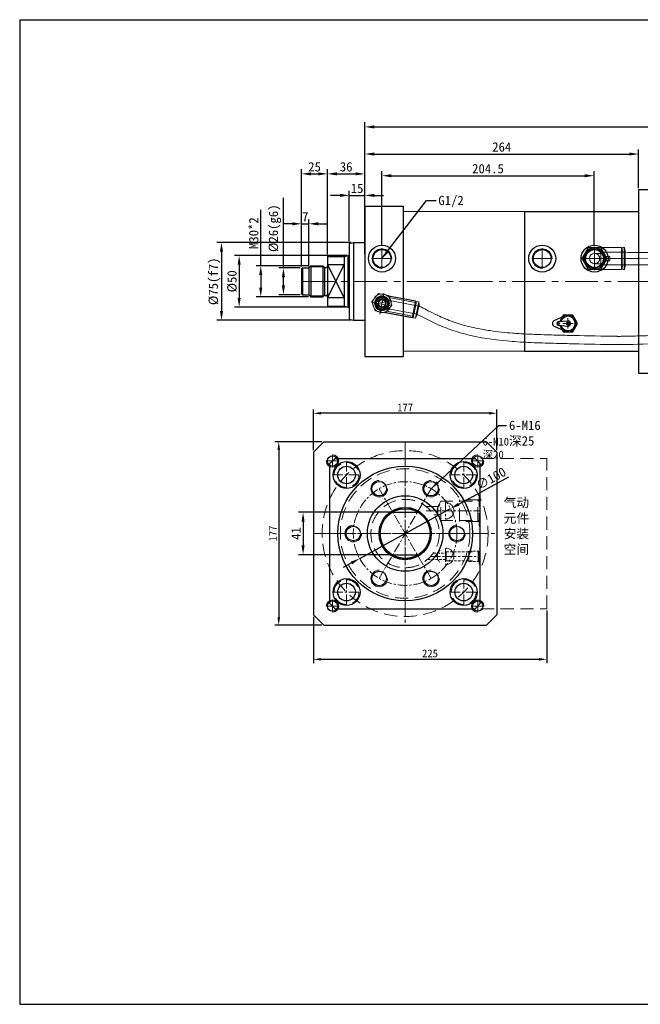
# Model space of a CAD drawing. Header units: millimetres. Extents: x 5284 to 6684, y -1920 to -970.
# Tile 1 of 2: x 5284 to 5882, y -1920 to -970. Entities that reach past the tile are written whole.
import ezdxf

# ---------------------------------------------------------------- set-up
doc = ezdxf.new("R2010")
doc.units = ezdxf.units.MM
doc.linetypes.add('CENTER', pattern=[50.8, 31.75, -6.35, 6.35, -6.35])
doc.linetypes.add('DASHED', pattern=[19.05, 12.7, -6.35])
doc.layers.get('Defpoints').update_dxf_attribs({"lineweight": 25})
for name, color, linetype, lineweight in [('图层1', 7, 'Continuous', 25), ('图层2', 3, 'CENTER', 13), ('图层3', 2, 'Continuous', 13), ('图层4', 1, 'Continuous', 30), ('图层5', 5, 'DASHED', 13), ('图层7', 4, 'Continuous', 15)]:
    doc.layers.add(name, color=color, linetype=linetype, lineweight=lineweight)
doc.dimstyles.new('ISO-25', dxfattribs={"dimtxt": 2.5, "dimasz": 2.5, "dimexe": 1.25, "dimexo": 0.625, "dimtad": 1, "dimtxsty": 'Standard', "dimcen": 2.5, "dimadec": 0, "dimazin": 0, "dimtfac": 1, "dimtmove": 0, "dimatfit": 3, "dimfxl": 1, "dimarcsym": 0})

# ---------------------------------------------------------------- blocks, each defined once
blk = doc.blocks.new('*D3689')
at = {"layer": 'Defpoints', "color": 0}
for p in [(5538.22, -1209.29), (5556.72, -1209.29), (5556.72, -1235.29)]:
    blk.add_point(p, dxfattribs=at)
at = {"layer": '图层3', "color": 0, "lineweight": -2}
for p, q in [((5538.22, -1209.29), (5538.22, -1141.79)), ((5554.47, -1209.29), (5533.72, -1209.29)), ((5538.22, -1226.29), (5538.22, -1218.29)), ((5554.47, -1235.29), (5533.72, -1235.29))]:
    blk.add_line(p, q, dxfattribs=at)
at = {"layer": '图层3', "color": 0}
for points in [[(5539.72, -1218.29), (5536.72, -1218.29), (5538.22, -1209.29)], [(5536.72, -1226.29), (5539.72, -1226.29), (5538.22, -1235.29)]]:
    blk.add_solid(points, dxfattribs=at)
at = {"layer": '图层3', "color": 0, "insert": (5529.97, -1171.04), "char_height": 9, "attachment_point": 5, "rotation": 90}
blk.add_mtext('%%C26(g6)', dxfattribs=at)
blk = doc.blocks.new('*D3690')
at = {"layer": 'Defpoints', "color": 0}
for p in [(5564.72, -1207.29), (5516.34, -1237.29), (5564.72, -1237.29)]:
    blk.add_point(p, dxfattribs=at)
at = {"layer": '图层3', "color": 0, "lineweight": -2}
for p, q in [((5516.34, -1207.29), (5516.34, -1153.29)), ((5562.47, -1207.29), (5511.84, -1207.29)), ((5516.34, -1216.29), (5516.34, -1228.29)), ((5562.47, -1237.29), (5511.84, -1237.29))]:
    blk.add_line(p, q, dxfattribs=at)
at = {"layer": '图层3', "color": 0}
for points in [[(5517.84, -1216.29), (5514.84, -1216.29), (5516.34, -1207.29)], [(5514.84, -1228.29), (5517.84, -1228.29), (5516.34, -1237.29)]]:
    blk.add_solid(points, dxfattribs=at)
at = {"layer": '图层3', "color": 0, "insert": (5509.59, -1175.79), "char_height": 9, "attachment_point": 5, "rotation": 90}
blk.add_mtext('M30*2', dxfattribs=at)
blk = doc.blocks.new('*D3691')
at = {"layer": 'Defpoints', "color": 0}
for p in [(5601.72, -1197.29), (5495.51, -1247.29), (5601.72, -1247.29)]:
    blk.add_point(p, dxfattribs=at)
at = {"layer": '图层3', "color": 0, "lineweight": -2}
for p, q in [((5599.47, -1197.29), (5491.01, -1197.29)), ((5495.51, -1206.29), (5495.51, -1238.29)), ((5599.47, -1247.29), (5491.01, -1247.29))]:
    blk.add_line(p, q, dxfattribs=at)
at = {"layer": '图层3', "color": 0}
for points in [[(5497.01, -1206.29), (5494.01, -1206.29), (5495.51, -1197.29)], [(5494.01, -1238.29), (5497.01, -1238.29), (5495.51, -1247.29)]]:
    blk.add_solid(points, dxfattribs=at)
at = {"layer": '图层3', "color": 0, "insert": (5488.76, -1222.29), "char_height": 9, "attachment_point": 5, "rotation": 90}
blk.add_mtext('%%c50', dxfattribs=at)
blk = doc.blocks.new('*D3692')
at = {"layer": 'Defpoints', "color": 0}
for p in [(5605.72, -1184.79), (5478.49, -1259.79), (5605.72, -1259.79)]:
    blk.add_point(p, dxfattribs=at)
at = {"layer": '图层3', "color": 0, "lineweight": -2}
for p, q in [((5603.47, -1184.79), (5473.99, -1184.79)), ((5478.49, -1193.79), (5478.49, -1250.79)), ((5603.47, -1259.79), (5473.99, -1259.79))]:
    blk.add_line(p, q, dxfattribs=at)
at = {"layer": '图层3', "color": 0}
for points in [[(5479.99, -1193.79), (5476.99, -1193.79), (5478.49, -1184.79)], [(5476.99, -1250.79), (5479.99, -1250.79), (5478.49, -1259.79)]]:
    blk.add_solid(points, dxfattribs=at)
at = {"layer": '图层3', "color": 0, "insert": (5471.74, -1222.29), "char_height": 9, "attachment_point": 5, "rotation": 90}
blk.add_mtext('%%C75(f7)', dxfattribs=at)
blk = doc.blocks.new('*D3693')
at = {"layer": 'Defpoints', "color": 0}
for p in [(5580.72, -1118.58), (5580.72, -1198.29), (5555.72, -1210.29)]:
    blk.add_point(p, dxfattribs=at)
at = {"layer": '图层3', "color": 0, "lineweight": -2}
for p, q in [((5555.72, -1208.04), (5555.72, -1114.08)), ((5564.72, -1118.58), (5571.72, -1118.58)), ((5580.72, -1196.04), (5580.72, -1114.08))]:
    blk.add_line(p, q, dxfattribs=at)
at = {"layer": '图层3', "color": 0}
for points in [[(5564.72, -1117.08), (5564.72, -1120.08), (5555.72, -1118.58)], [(5571.72, -1120.08), (5571.72, -1117.08), (5580.72, -1118.58)]]:
    blk.add_solid(points, dxfattribs=at)
at = {"layer": '图层3', "color": 0, "insert": (5568.22, -1111.83), "char_height": 9, "attachment_point": 5}
blk.add_mtext('25', dxfattribs=at)
blk = doc.blocks.new('*D3694')
at = {"layer": 'Defpoints', "color": 0}
for p in [(5616.72, -1139.36), (5601.72, -1185.86), (5616.72, -1185.86)]:
    blk.add_point(p, dxfattribs=at)
at = {"layer": '图层3', "color": 0, "lineweight": -2}
for p, q in [((5592.72, -1139.36), (5583.72, -1139.36)), ((5601.72, -1183.61), (5601.72, -1134.86)), ((5601.72, -1139.36), (5616.72, -1139.36)), ((5616.72, -1183.61), (5616.72, -1134.86)), ((5625.72, -1139.36), (5634.72, -1139.36))]:
    blk.add_line(p, q, dxfattribs=at)
at = {"layer": '图层3', "color": 0}
for points in [[(5592.72, -1140.86), (5592.72, -1137.86), (5601.72, -1139.36)], [(5625.72, -1137.86), (5625.72, -1140.86), (5616.72, -1139.36)]]:
    blk.add_solid(points, dxfattribs=at)
at = {"layer": '图层3', "color": 0, "insert": (5609.22, -1132.61), "char_height": 9, "attachment_point": 5}
blk.add_mtext('15', dxfattribs=at)
blk = doc.blocks.new('*D3695')
at = {"layer": 'Defpoints', "color": 0}
for p in [(5616.72, -1118.58), (5580.72, -1198.29), (5616.72, -1198.29)]:
    blk.add_point(p, dxfattribs=at)
at = {"layer": '图层3', "color": 0, "lineweight": -2}
for p, q in [((5580.72, -1196.04), (5580.72, -1114.08)), ((5589.72, -1118.58), (5607.72, -1118.58)), ((5616.72, -1196.04), (5616.72, -1114.08))]:
    blk.add_line(p, q, dxfattribs=at)
at = {"layer": '图层3', "color": 0}
for points in [[(5589.72, -1117.08), (5589.72, -1120.08), (5580.72, -1118.58)], [(5607.72, -1120.08), (5607.72, -1117.08), (5616.72, -1118.58)]]:
    blk.add_solid(points, dxfattribs=at)
at = {"layer": '图层3', "color": 0, "insert": (5598.72, -1111.83), "char_height": 9, "attachment_point": 5}
blk.add_mtext('36', dxfattribs=at)
blk = doc.blocks.new('*D3696')
at = {"layer": 'Defpoints', "color": 0}
for p in [(5562.72, -1166.77), (5555.72, -1210.29), (5562.72, -1210.29)]:
    blk.add_point(p, dxfattribs=at)
at = {"layer": '图层3', "color": 0, "lineweight": -2}
for p, q in [((5546.72, -1166.77), (5537.72, -1166.77)), ((5555.72, -1208.04), (5555.72, -1162.27)), ((5555.72, -1166.77), (5562.72, -1166.77)), ((5562.72, -1208.04), (5562.72, -1162.27)), ((5571.72, -1166.77), (5580.72, -1166.77))]:
    blk.add_line(p, q, dxfattribs=at)
at = {"layer": '图层3', "color": 0}
for points in [[(5546.72, -1168.27), (5546.72, -1165.27), (5555.72, -1166.77)], [(5571.72, -1165.27), (5571.72, -1168.27), (5562.72, -1166.77)]]:
    blk.add_solid(points, dxfattribs=at)
at = {"layer": '图层3', "color": 0, "insert": (5559.22, -1160.02), "char_height": 9, "attachment_point": 5}
blk.add_mtext('7', dxfattribs=at)
blk = doc.blocks.new('*D3697')
at = {"layer": 'Defpoints', "color": 0}
for p in [(5837.72, -1120.38), (5633.22, -1190.29), (5837.72, -1190.29)]:
    blk.add_point(p, dxfattribs=at)
at = {"layer": '图层3', "color": 0, "lineweight": -2}
for p, q in [((5633.22, -1188.04), (5633.22, -1115.88)), ((5642.22, -1120.38), (5828.72, -1120.38)), ((5837.72, -1188.04), (5837.72, -1115.88))]:
    blk.add_line(p, q, dxfattribs=at)
at = {"layer": '图层3', "color": 0}
for points in [[(5642.22, -1118.88), (5642.22, -1121.88), (5633.22, -1120.38)], [(5828.72, -1121.88), (5828.72, -1118.88), (5837.72, -1120.38)]]:
    blk.add_solid(points, dxfattribs=at)
at = {"layer": '图层3', "color": 0, "insert": (5735.47, -1113.63), "char_height": 9, "attachment_point": 5}
blk.add_mtext('204.5', dxfattribs=at)
blk = doc.blocks.new('*D3698')
at = {"layer": 'Defpoints', "color": 0}
for p in [(6418.72, -1073.29), (6418.72, -1133.79), (5616.72, -1154.79)]:
    blk.add_point(p, dxfattribs=at)
at = {"layer": '图层3', "color": 0, "lineweight": -2}
for p, q in [((5616.72, -1152.54), (5616.72, -1068.79)), ((5625.72, -1073.29), (6409.72, -1073.29)), ((6418.72, -1131.54), (6418.72, -1068.79))]:
    blk.add_line(p, q, dxfattribs=at)
at = {"layer": '图层3', "color": 0}
for points in [[(5625.72, -1071.79), (5625.72, -1074.79), (5616.72, -1073.29)], [(6409.72, -1074.79), (6409.72, -1071.79), (6418.72, -1073.29)]]:
    blk.add_solid(points, dxfattribs=at)
at = {"layer": '图层3', "color": 0, "insert": (6017.72, -1066.54), "char_height": 9, "attachment_point": 5}
blk.add_mtext('802', dxfattribs=at)
blk = doc.blocks.new('*D3706')
at = {"layer": 'Defpoints', "color": 0}
for p in [(5880.72, -1099.45), (5880.72, -1134.79), (5616.72, -1149.79)]:
    blk.add_point(p, dxfattribs=at)
at = {"layer": '图层3', "color": 0, "lineweight": -2}
for p, q in [((5616.72, -1147.54), (5616.72, -1094.95)), ((5625.72, -1099.45), (5871.72, -1099.45)), ((5880.72, -1132.54), (5880.72, -1094.95))]:
    blk.add_line(p, q, dxfattribs=at)
at = {"layer": '图层3', "color": 0}
for points in [[(5625.72, -1097.95), (5625.72, -1100.95), (5616.72, -1099.45)], [(5871.72, -1100.95), (5871.72, -1097.95), (5880.72, -1099.45)]]:
    blk.add_solid(points, dxfattribs=at)
at = {"layer": '图层3', "color": 0, "insert": (5748.72, -1092.7), "char_height": 9, "attachment_point": 5}
blk.add_mtext('264', dxfattribs=at)
blk = doc.blocks.new('*D3733')
at = {"layer": 'Defpoints', "color": 0}
for p in [(5792.07, -1538.12), (5567.07, -1544.12), (5792.07, -1586.96)]:
    blk.add_point(p, dxfattribs=at)
at = {"layer": '图层3', "color": 0, "lineweight": -2}
for p, q in [((5567.07, -1546), (5567.07, -1590.71)), ((5792.07, -1540), (5792.07, -1590.71)), ((5574.57, -1586.96), (5784.57, -1586.96))]:
    blk.add_line(p, q, dxfattribs=at)
at = {"layer": '图层3', "color": 0}
for points in [[(5574.57, -1585.71), (5574.57, -1588.21), (5567.07, -1586.96)], [(5784.57, -1588.21), (5784.57, -1585.71), (5792.07, -1586.96)]]:
    blk.add_solid(points, dxfattribs=at)
at = {"layer": '图层3', "color": 0, "insert": (5679.57, -1581.33), "char_height": 7.5, "attachment_point": 5}
blk.add_mtext('225', dxfattribs=at)
blk = doc.blocks.new('*D3734')
at = {"layer": 'Defpoints', "color": 0}
for p in [(5567.07, -1349.56), (5567.07, -1387.12), (5744.07, -1387.12)]:
    blk.add_point(p, dxfattribs=at)
at = {"layer": '图层3', "color": 0, "lineweight": -2}
for p, q in [((5567.07, -1385.25), (5567.07, -1345.81)), ((5744.07, -1385.25), (5744.07, -1345.81)), ((5736.57, -1349.56), (5574.57, -1349.56))]:
    blk.add_line(p, q, dxfattribs=at)
at = {"layer": '图层3', "color": 0}
for points in [[(5574.57, -1348.31), (5574.57, -1350.81), (5567.07, -1349.56)], [(5736.57, -1350.81), (5736.57, -1348.31), (5744.07, -1349.56)]]:
    blk.add_solid(points, dxfattribs=at)
at = {"layer": '图层3', "color": 0, "insert": (5655.57, -1343.94), "char_height": 7.5, "attachment_point": 5}
blk.add_mtext('177', dxfattribs=at)
blk = doc.blocks.new('*D3735')
at = {"layer": 'Defpoints', "color": 0}
for p in [(5577.07, -1377.12), (5533.69, -1554.12), (5577.07, -1554.12)]:
    blk.add_point(p, dxfattribs=at)
at = {"layer": '图层3', "color": 0, "lineweight": -2}
for p, q in [((5575.19, -1377.12), (5529.94, -1377.12)), ((5533.69, -1384.62), (5533.69, -1546.62)), ((5575.19, -1554.12), (5529.94, -1554.12))]:
    blk.add_line(p, q, dxfattribs=at)
at = {"layer": '图层3', "color": 0}
for points in [[(5534.94, -1384.62), (5532.44, -1384.62), (5533.69, -1377.12)], [(5532.44, -1546.62), (5534.94, -1546.62), (5533.69, -1554.12)]]:
    blk.add_solid(points, dxfattribs=at)
at = {"layer": '图层3', "color": 0, "insert": (5528.07, -1465.62), "char_height": 7.5, "attachment_point": 5, "rotation": 90}
blk.add_mtext('177', dxfattribs=at)
blk = doc.blocks.new('*D3736')
at = {"layer": 'Defpoints', "color": 0}
for p in [(5643.09, -1445.12), (5557.13, -1486.12), (5643.73, -1486.12)]:
    blk.add_point(p, dxfattribs=at)
at = {"layer": '图层3', "color": 0, "lineweight": -2}
for p, q in [((5640.84, -1445.12), (5552.63, -1445.12)), ((5557.13, -1454.12), (5557.13, -1477.12)), ((5641.48, -1486.12), (5552.63, -1486.12))]:
    blk.add_line(p, q, dxfattribs=at)
at = {"layer": '图层3', "color": 0}
for points in [[(5558.63, -1454.12), (5555.63, -1454.12), (5557.13, -1445.12)], [(5555.63, -1477.12), (5558.63, -1477.12), (5557.13, -1486.12)]]:
    blk.add_solid(points, dxfattribs=at)
at = {"layer": '图层3', "color": 0, "insert": (5550.38, -1465.62), "char_height": 9, "attachment_point": 5, "rotation": 90}
blk.add_mtext('41', dxfattribs=at)
blk = doc.blocks.new('*D3737')
at = {"layer": 'Defpoints', "color": 0}
for p in [(5699.4, -1441.57), (5611.74, -1489.68)]:
    blk.add_point(p, dxfattribs=at)
at = {"layer": '图层3', "color": 0, "lineweight": -2}
for p, q in [((5707.29, -1437.24), (5755.44, -1410.8)), ((5611.74, -1489.68), (5699.4, -1441.57)), ((5603.85, -1494.01), (5595.96, -1498.34))]:
    blk.add_line(p, q, dxfattribs=at)
at = {"layer": '图层3', "color": 0}
for points in [[(5706.57, -1435.92), (5708.01, -1438.55), (5699.4, -1441.57)], [(5604.57, -1495.33), (5603.12, -1492.7), (5611.74, -1489.68)]]:
    blk.add_solid(points, dxfattribs=at)
at = {"layer": '图层3', "color": 0, "insert": (5738.39, -1412.46), "char_height": 9, "attachment_point": 5, "rotation": 28.76227}
blk.add_mtext('∅100', dxfattribs=at)

msp = doc.modelspace()

# ---------------------------------------------------------------- linework, layer by layer
at = {"layer": '图层1'}
for p, q in [((5880.718, -1133.788), (5880.718, -1310.788)), ((5880.718, -1133.788), (5916.718, -1133.788)), ((5616.718, -1149.788), (5616.718, -1294.788)), ((5616.718, -1149.788), (5653.718, -1149.788)), ((5653.718, -1149.788), (5653.718, -1294.788)), ((5653.718, -1154.788), (5653.718, -1159.788)), ((5770.718, -1154.788), (5880.718, -1154.788)), ((5770.718, -1154.788), (5770.718, -1289.788)), ((5880.718, -1154.788), (5880.718, -1289.788)), ((5601.718, -1185.859), (5605.718, -1184.788)), ((5601.718, -1185.859), (5601.718, -1258.716)), ((5605.718, -1184.788), (5616.718, -1184.788)), ((5605.718, -1184.788), (5605.718, -1259.788)), ((5580.718, -1198.288), (5580.718, -1246.288)), ((5580.718, -1198.288), (5596.718, -1198.288)), ((5580.718, -1238.162), (5596.718, -1206.413)), ((5580.718, -1206.413), (5596.718, -1238.162)), ((5596.718, -1206.413), (5580.718, -1206.413)), ((5596.718, -1198.288), (5600.196, -1197.356)), ((5596.718, -1198.288), (5596.718, -1246.288)), ((5600.45, -1197.305), (5600.45, -1247.27)), ((5600.714, -1197.288), (5601.718, -1197.288)), ((5556.718, -1209.288), (5555.718, -1210.288)), ((5555.718, -1210.288), (5555.718, -1234.288)), ((5556.718, -1209.288), (5556.718, -1235.288)), ((5556.718, -1209.288), (5562.718, -1209.288)), ((5564.718, -1207.288), (5562.718, -1209.288)), ((5562.718, -1209.288), (5562.718, -1235.288)), ((5564.718, -1207.288), (5564.718, -1237.288)), ((5564.718, -1207.288), (5576.218, -1207.288)), ((5576.218, -1207.288), (5576.218, -1237.288)), ((5576.218, -1207.288), (5577.425, -1208.495)), ((5577.718, -1208.788), (5577.718, -1235.877)), ((5578.133, -1208.788), (5579.718, -1208.788)), ((5555.718, -1234.288), (5556.718, -1235.288)), ((5556.718, -1235.288), (5562.718, -1235.288)), ((5562.718, -1235.288), (5564.718, -1237.288)), ((5564.718, -1237.288), (5576.218, -1237.288)), ((5576.218, -1237.288), (5577.425, -1236.081)), ((5578.133, -1235.788), (5579.718, -1235.788)), ((5596.718, -1238.162), (5580.718, -1238.162)), ((5580.718, -1246.288), (5596.718, -1246.288)), ((5596.718, -1246.288), (5600.196, -1247.219)), ((5600.714, -1247.288), (5601.718, -1247.288)), ((5601.718, -1258.716), (5605.718, -1259.788)), ((5605.718, -1259.788), (5616.718, -1259.788)), ((5799.291, -1260.187), (5809.208, -1255.641)), ((5803.401, -1261.119), (5812.347, -1260.422)), ((5807.923, -1254.914), (5806.889, -1256.705)), ((5817.16, -1254.914), (5807.923, -1254.914)), ((5821.779, -1262.914), (5817.16, -1254.914)), ((5817.16, -1270.914), (5821.779, -1262.914)), ((5799.291, -1265.641), (5809.208, -1270.186)), ((5803.401, -1264.709), (5812.347, -1265.406)), ((5806.889, -1269.123), (5807.923, -1270.914)), ((5807.923, -1270.914), (5817.16, -1270.914)), ((5770.718, -1289.788), (5880.718, -1289.788)), ((5616.718, -1294.788), (5653.718, -1294.788)), ((5880.718, -1310.788), (5916.718, -1310.788)), ((5588.066, -1393.125), (5583.066, -1398.125)), ((5588.066, -1393.125), (5723.066, -1393.125)), ((5728.066, -1398.125), (5723.066, -1393.125)), ((5583.066, -1533.125), (5583.066, -1398.125)), ((5728.066, -1533.125), (5728.066, -1398.125)), ((5643.086, -1445.125), (5668.046, -1445.125)), ((5643.086, -1486.125), (5668.046, -1486.125)), ((5583.066, -1533.125), (5588.066, -1538.125)), ((5588.066, -1538.125), (5723.066, -1538.125)), ((5728.066, -1533.125), (5723.066, -1538.125))]:
    msp.add_line(p, q, dxfattribs=at)
at = {"layer": '图层1', "ltscale": 3}
for p, q in [((5577.066, -1377.125), (5567.066, -1387.125)), ((5577.066, -1377.125), (5734.066, -1377.125)), ((5744.066, -1387.125), (5734.066, -1377.125)), ((5567.066, -1387.125), (5567.066, -1544.125)), ((5744.066, -1387.125), (5744.066, -1544.125)), ((5577.066, -1554.125), (5567.066, -1544.125)), ((5744.066, -1544.125), (5734.066, -1554.125)), ((5577.066, -1554.125), (5734.066, -1554.125))]:
    msp.add_line(p, q, dxfattribs=at)
at = {"layer": '图层1'}
for centre, radius in [((5633.218, -1200.288), 13), ((5787.718, -1200.288), 13), ((5838.18, -1200.288), 13), ((5633.218, -1200.288), 8.67), ((5787.718, -1200.288), 8.67), ((5838.18, -1200.288), 8.67), ((5803.541, -1262.914), 1), ((5812.541, -1262.914), 1.5), ((5585.566, -1395.625), 5), ((5599.066, -1409.125), 13), ((5712.066, -1409.125), 13), ((5725.566, -1395.625), 5), ((5599.066, -1409.125), 8.5), ((5655.566, -1465.625), 65), ((5712.066, -1409.125), 8.5), ((5630.566, -1422.323), 7), ((5680.566, -1422.323), 7), ((5655.566, -1465.625), 36.428), ((5655.566, -1465.625), 25.2), ((5655.566, -1465.625), 25), ((5655.566, -1465.625), 24), ((5605.566, -1465.625), 7), ((5705.566, -1465.625), 7), ((5599.066, -1522.125), 13), ((5630.566, -1508.926), 7), ((5680.566, -1508.926), 7), ((5712.066, -1522.125), 13), ((5599.066, -1522.125), 8.5), ((5712.066, -1522.125), 8.5), ((5585.566, -1535.625), 5), ((5725.566, -1535.625), 5)]:
    msp.add_circle(centre, radius, dxfattribs=at)
for centre, radius, start, end in [((5600.714, -1199.288), 2, 90, 105), ((5578.133, -1207.788), 1, 225, 270), ((5579.718, -1207.788), 1, 270, 0), ((5578.133, -1236.788), 1, 90, 135), ((5579.718, -1236.788), 1, 0, 90), ((5600.714, -1245.288), 2, 255, 270), ((5800.541, -1262.914), 3, 114.624318, 245.375682), ((5803.541, -1262.914), 1.8, 94.460844, 265.539156), ((5812.541, -1262.914), 8, 193.749113, 166.250887), ((5812.541, -1262.914), 7, 196.463989, 163.536011), ((5812.541, -1262.914), 2.5, 265.539156, 94.460844)]:
    msp.add_arc(centre, radius, start, end, dxfattribs=at)
at = {"layer": '图层2'}
for p, q in [((5633.218, -1210.288), (5633.218, -1190.288)), ((5787.718, -1210.288), (5787.718, -1190.288)), ((5838.18, -1210.288), (5838.18, -1190.288)), ((5623.218, -1200.288), (5643.218, -1200.288)), ((5777.718, -1200.288), (5797.718, -1200.288)), ((5828.18, -1200.288), (5848.18, -1200.288)), ((5555.718, -1222.288), (6420.718, -1222.288)), ((5634.943, -1234.452), (5631.173, -1254.093)), ((5623.237, -1242.387), (5642.879, -1246.158)), ((5807.541, -1262.914), (5817.541, -1262.914)), ((5812.541, -1267.914), (5812.541, -1257.914))]:
    msp.add_line(p, q, dxfattribs=at)
at = {"layer": '图层2', "ltscale": 0.5}
for p, q in [((5655.566, -1377.125), (5655.566, -1554.125)), ((5579.566, -1395.625), (5591.566, -1395.625)), ((5585.566, -1401.625), (5585.566, -1389.625)), ((5731.566, -1395.625), (5719.566, -1395.625)), ((5725.566, -1401.625), (5725.566, -1389.625)), ((5567.066, -1465.625), (5744.066, -1465.625)), ((5579.566, -1535.625), (5591.566, -1535.625)), ((5585.566, -1529.625), (5585.566, -1541.625)), ((5731.566, -1535.625), (5719.566, -1535.625)), ((5725.566, -1529.625), (5725.566, -1541.625))]:
    msp.add_line(p, q, dxfattribs=at)
at = {"layer": '图层2', "ltscale": 0.3}
for p, q in [((5599.066, -1396.125), (5599.066, -1422.125)), ((5655.566, -1538.125), (5655.566, -1393.125)), ((5712.066, -1396.125), (5712.066, -1422.125)), ((5586.066, -1409.125), (5612.066, -1409.125)), ((5699.066, -1409.125), (5725.066, -1409.125)), ((5680.566, -1422.323), (5630.566, -1508.926)), ((5680.566, -1508.926), (5630.566, -1422.323)), ((5675.889, -1443.625), (5728.066, -1443.625)), ((5694.566, -1435.625), (5694.566, -1451.625)), ((5583.066, -1465.625), (5728.066, -1465.625)), ((5694.566, -1479.625), (5694.566, -1495.625)), ((5680.163, -1487.625), (5728.066, -1487.625)), ((5599.066, -1509.125), (5599.066, -1535.125)), ((5712.066, -1509.125), (5712.066, -1535.125)), ((5586.066, -1522.125), (5612.066, -1522.125)), ((5699.066, -1522.125), (5725.066, -1522.125))]:
    msp.add_line(p, q, dxfattribs=at)
msp.add_circle((5655.566, -1465.625), 50, dxfattribs=at)
at = {"layer": '图层4'}
for p, q in [((5283.914, -969.833), (6683.914, -969.833)), ((5283.914, -969.833), (5283.914, -1919.833)), ((5667.268, -1443.625), (5668.268, -1443.625)), ((5283.914, -1919.833), (6683.914, -1919.833)), ((5733.914, -1919.833), (6683.914, -1919.833))]:
    msp.add_line(p, q, dxfattribs=at)
at = {"layer": '图层5'}
for p, q in [((5728.618, -1393.125), (5792.066, -1393.125)), ((5792.066, -1538.125), (5792.066, -1393.125)), ((5690.066, -1434.325), (5687.006, -1439.625)), ((5690.066, -1452.925), (5690.066, -1434.325)), ((5720.566, -1434.325), (5690.066, -1434.325)), ((5708.066, -1454.125), (5708.066, -1433.125)), ((5726.766, -1433.125), (5708.066, -1433.125)), ((5725.566, -1434.325), (5727.066, -1432.825)), ((5725.566, -1452.925), (5725.566, -1434.325)), ((5727.066, -1458.625), (5727.066, -1428.625)), ((5727.066, -1428.625), (5728.066, -1428.625)), ((5675.889, -1439.625), (5687.006, -1439.625)), ((5687.006, -1447.625), (5687.006, -1439.625)), ((5683.225, -1447.625), (5687.006, -1447.625)), ((5690.066, -1452.925), (5687.006, -1447.625)), ((5720.566, -1452.925), (5690.066, -1452.925)), ((5725.566, -1452.925), (5727.066, -1454.425)), ((5726.766, -1454.125), (5708.066, -1454.125)), ((5727.066, -1458.625), (5728.066, -1458.625)), ((5727.066, -1495.125), (5727.066, -1480.125)), ((5727.066, -1480.125), (5728.066, -1480.125)), ((5695.066, -1483.375), (5694.345, -1484.625)), ((5694.345, -1484.625), (5694.345, -1490.625)), ((5695.066, -1491.875), (5694.345, -1490.625)), ((5695.066, -1491.875), (5695.066, -1483.375)), ((5702.566, -1483.375), (5702.566, -1490.125)), ((5717.066, -1492.525), (5717.066, -1482.725)), ((5726.066, -1483.375), (5727.066, -1482.375)), ((5726.066, -1491.875), (5726.066, -1483.375)), ((5726.066, -1491.875), (5727.066, -1492.875)), ((5727.066, -1495.125), (5728.066, -1495.125)), ((5728.618, -1538.125), (5792.066, -1538.125))]:
    msp.add_line(p, q, dxfattribs=at)
at = {"layer": '图层5', "ltscale": 0.2}
for p, q in [((5677.107, -1490.625), (5694.345, -1490.625)), ((5682.548, -1484.625), (5694.345, -1484.625)), ((5695.066, -1483.375), (5721.066, -1483.375)), ((5717.066, -1482.725), (5726.716, -1482.725)), ((5695.066, -1491.875), (5721.066, -1491.875)), ((5717.066, -1492.525), (5726.716, -1492.525))]:
    msp.add_line(p, q, dxfattribs=at)
at = {"layer": '图层5'}
for centre, radius in [((5655.566, -1465.625), 80), ((5599.066, -1409.125), 12), ((5655.566, -1465.625), 62.5), ((5655.566, -1465.625), 62.5), ((5712.066, -1409.125), 12), ((5655.566, -1465.625), 33), ((5694.566, -1443.625), 8), ((5694.566, -1487.625), 8), ((5599.066, -1522.125), 12), ((5712.066, -1522.125), 12)]:
    msp.add_circle(centre, radius, dxfattribs=at)
at = {"layer": '图层7'}
for p, q in [((5653.718, -1154.788), (5770.718, -1154.788)), ((5832.118, -1189.788), (5826.056, -1200.288)), ((5864.18, -1189.788), (5832.118, -1189.788)), ((5838.18, -1211.536), (5838.18, -1189.04)), ((5838.18, -1210.788), (5838.18, -1189.788)), ((5844.18, -1195.288), (5838.18, -1195.288)), ((5844.18, -1206.288), (5844.18, -1194.288)), ((5867.68, -1194.288), (5844.18, -1194.288)), ((5850.304, -1200.288), (5844.242, -1189.788)), ((5864.18, -1210.788), (5864.18, -1189.788)), ((5865.492, -1192.938), (5864.18, -1192.938)), ((5865.492, -1210.788), (5865.492, -1189.788)), ((5867.124, -1189.788), (5865.492, -1189.788)), ((5867.124, -1210.788), (5867.124, -1189.788)), ((5867.68, -1192.938), (5867.124, -1189.788)), ((5867.68, -1207.638), (5867.68, -1192.938)), ((5826.056, -1200.288), (5832.118, -1210.788)), ((5826.932, -1200.288), (5868.238, -1200.288)), ((5838.18, -1205.288), (5844.18, -1205.288)), ((5844.18, -1206.288), (5867.68, -1206.288)), ((5850.304, -1200.288), (5844.242, -1210.788)), ((5852.88, -1198.188), (5848.468, -1198.188)), ((5848.468, -1202.388), (5852.88, -1202.388)), ((5852.88, -1202.388), (5852.88, -1198.188)), ((5563.718, -1208.288), (5577.218, -1208.288)), ((5832.118, -1210.788), (5864.18, -1210.788)), ((5864.18, -1207.638), (5865.492, -1207.638)), ((5865.492, -1210.788), (5867.124, -1210.788)), ((5867.124, -1210.788), (5867.68, -1207.638)), ((5630.001, -1234.165), (5623.579, -1241.587)), ((5639.64, -1236.015), (5630.001, -1234.165)), ((5635.063, -1233.827), (5631.373, -1253.048)), ((5563.718, -1236.288), (5577.218, -1236.288)), ((5623.579, -1241.587), (5626.796, -1250.86)), ((5638.265, -1245.272), (5627.851, -1243.273)), ((5628.171, -1241.603), (5638.586, -1243.603)), ((5633.838, -1240.207), (5633.972, -1239.509)), ((5668.738, -1246.183), (5633.972, -1239.509)), ((5637.836, -1235.771), (5639.678, -1236.124)), ((5638.633, -1236.311), (5639.822, -1236.54)), ((5642.857, -1245.288), (5639.64, -1236.015)), ((5639.678, -1236.124), (5665.639, -1241.108)), ((5639.822, -1236.54), (5665.567, -1241.482)), ((5640.267, -1237.923), (5665.327, -1242.734)), ((5640.305, -1237.93), (5665.327, -1242.734)), ((5662.472, -1257.607), (5665.639, -1241.108)), ((5663.431, -1257.384), (5666.447, -1241.671)), ((5665.945, -1244.29), (5665.061, -1244.12)), ((5665.604, -1257.801), (5668.621, -1242.088)), ((5668.621, -1242.088), (5666.447, -1241.671)), ((5668.989, -1244.874), (5668.621, -1242.088)), ((5626.796, -1250.86), (5636.435, -1252.71)), ((5632.464, -1247.366), (5632.598, -1246.668)), ((5632.464, -1247.366), (5667.229, -1254.04)), ((5634.668, -1252.269), (5636.511, -1252.623)), ((5635.609, -1252.062), (5636.798, -1252.291)), ((5636.435, -1252.71), (5642.857, -1245.288)), ((5636.511, -1252.623), (5662.472, -1257.607)), ((5636.798, -1252.291), (5662.543, -1257.233)), ((5637.724, -1251.171), (5662.784, -1255.981)), ((5637.761, -1251.178), (5662.784, -1255.981)), ((5666.978, -1255.349), (5668.989, -1244.874)), ((5663.05, -1254.595), (5663.934, -1254.765)), ((5663.431, -1257.384), (5665.604, -1257.801)), ((5665.604, -1257.801), (5666.978, -1255.349)), ((5653.718, -1289.788), (5770.718, -1289.788))]:
    msp.add_line(p, q, dxfattribs=at)
for points in [[(5838.18, -1189.788), (5838.579, -1189.795), (5839.376, -1189.856), (5840.165, -1189.977), (5840.556, -1190.06), (5840.943, -1190.158), (5841.705, -1190.397), (5842.446, -1190.694), (5843.163, -1191.046), (5843.851, -1191.451), (5844.507, -1191.908), (5844.821, -1192.154), (5845.125, -1192.413), (5845.468, -1192.729), (5845.563, -1192.822), (5845.657, -1192.916), (5845.704, -1192.963), (5845.75, -1193.011), (5845.842, -1193.108), (5845.932, -1193.206), (5846.021, -1193.304), (5846.109, -1193.404), (5846.196, -1193.506), (5846.239, -1193.557), (5846.281, -1193.608), (5846.365, -1193.711), (5846.448, -1193.815), (5846.529, -1193.921), (5846.609, -1194.027), (5846.688, -1194.134), (5846.727, -1194.189), (5846.765, -1194.243), (5846.841, -1194.352), (5846.916, -1194.462), (5846.989, -1194.574), (5847.061, -1194.686), (5847.131, -1194.799), (5847.166, -1194.856), (5847.2, -1194.913), (5847.267, -1195.028), (5847.333, -1195.143), (5847.398, -1195.26), (5847.461, -1195.377), (5847.522, -1195.495), (5847.553, -1195.554), (5847.582, -1195.614), (5847.641, -1195.734), (5847.698, -1195.854), (5847.726, -1195.914), (5847.753, -1195.975), (5847.807, -1196.097), (5847.86, -1196.219), (5847.885, -1196.281), (5847.91, -1196.342), (5847.96, -1196.466), (5848.007, -1196.59), (5848.053, -1196.715), (5848.098, -1196.841), (5848.141, -1196.967), (5848.162, -1197.03), (5848.182, -1197.093), (5848.222, -1197.22), (5848.26, -1197.348), (5848.296, -1197.476), (5848.331, -1197.604), (5848.364, -1197.733), (5848.38, -1197.798), (5848.396, -1197.863), (5848.426, -1197.992), (5848.454, -1198.122), (5848.468, -1198.188)], [(5838.18, -1195.288), (5838.253, -1195.288), (5838.398, -1195.292), (5838.543, -1195.301), (5838.616, -1195.307), (5838.688, -1195.314), (5838.833, -1195.33), (5838.976, -1195.352), (5839.12, -1195.377), (5839.262, -1195.406), (5839.404, -1195.44), (5839.474, -1195.458), (5839.544, -1195.477), (5839.683, -1195.519), (5839.821, -1195.565), (5839.958, -1195.615), (5840.093, -1195.668), (5840.227, -1195.726), (5840.293, -1195.756), (5840.359, -1195.787), (5840.489, -1195.853), (5840.617, -1195.922), (5840.68, -1195.958), (5840.743, -1195.994), (5840.866, -1196.071), (5840.988, -1196.151), (5841.048, -1196.192), (5841.107, -1196.234), (5841.224, -1196.321), (5841.338, -1196.411), (5841.449, -1196.505), (5841.558, -1196.601), (5841.664, -1196.701), (5841.715, -1196.752), (5841.766, -1196.804), (5841.866, -1196.91), (5841.963, -1197.018), (5842.056, -1197.13), (5842.147, -1197.244), (5842.234, -1197.361), (5842.276, -1197.42), (5842.317, -1197.48), (5842.397, -1197.601), (5842.473, -1197.725), (5842.546, -1197.851), (5842.615, -1197.979), (5842.68, -1198.109), (5842.711, -1198.175), (5842.742, -1198.241), (5842.799, -1198.374), (5842.853, -1198.509), (5842.903, -1198.646), (5842.948, -1198.784), (5842.99, -1198.923), (5843.01, -1198.994), (5843.028, -1199.064), (5843.061, -1199.205), (5843.091, -1199.348), (5843.116, -1199.491), (5843.137, -1199.635), (5843.154, -1199.779), (5843.161, -1199.852), (5843.167, -1199.924), (5843.175, -1200.07), (5843.179, -1200.215), (5843.18, -1200.288), (5843.179, -1200.36), (5843.175, -1200.506), (5843.167, -1200.651), (5843.161, -1200.723), (5843.154, -1200.796), (5843.137, -1200.94), (5843.116, -1201.084), (5843.091, -1201.227), (5843.061, -1201.37), (5843.028, -1201.511), (5843.01, -1201.582), (5842.99, -1201.652), (5842.948, -1201.791), (5842.903, -1201.929), (5842.853, -1202.066), (5842.799, -1202.201), (5842.742, -1202.335), (5842.711, -1202.401), (5842.68, -1202.466), (5842.615, -1202.596), (5842.546, -1202.724), (5842.473, -1202.85), (5842.397, -1202.974), (5842.317, -1203.096), (5842.276, -1203.156), (5842.234, -1203.215), (5842.147, -1203.331), (5842.056, -1203.446), (5841.963, -1203.557), (5841.866, -1203.666), (5841.766, -1203.771), (5841.715, -1203.823), (5841.664, -1203.874), (5841.558, -1203.974), (5841.449, -1204.071), (5841.338, -1204.164), (5841.224, -1204.254), (5841.107, -1204.341), (5841.048, -1204.383), (5840.988, -1204.425), (5840.866, -1204.505), (5840.743, -1204.581), (5840.68, -1204.618), (5840.617, -1204.654), (5840.489, -1204.723), (5840.359, -1204.788), (5840.293, -1204.819), (5840.227, -1204.849), (5840.093, -1204.907), (5839.958, -1204.961), (5839.821, -1205.01), (5839.683, -1205.056), (5839.544, -1205.098), (5839.474, -1205.117), (5839.404, -1205.136), (5839.262, -1205.169), (5839.12, -1205.199), (5838.976, -1205.224), (5838.833, -1205.245), (5838.688, -1205.262), (5838.616, -1205.269), (5838.543, -1205.274), (5838.398, -1205.283), (5838.253, -1205.287), (5838.18, -1205.288)], [(5848.468, -1202.388), (5848.454, -1202.453), (5848.426, -1202.583), (5848.396, -1202.713), (5848.38, -1202.777), (5848.364, -1202.842), (5848.331, -1202.971), (5848.296, -1203.099), (5848.26, -1203.227), (5848.222, -1203.355), (5848.182, -1203.482), (5848.162, -1203.545), (5848.141, -1203.609), (5848.098, -1203.735), (5848.053, -1203.86), (5848.007, -1203.985), (5847.96, -1204.109), (5847.91, -1204.233), (5847.885, -1204.295), (5847.86, -1204.356), (5847.807, -1204.479), (5847.753, -1204.6), (5847.726, -1204.661), (5847.698, -1204.721), (5847.641, -1204.842), (5847.582, -1204.961), (5847.553, -1205.021), (5847.522, -1205.08), (5847.461, -1205.198), (5847.398, -1205.316), (5847.333, -1205.432), (5847.267, -1205.548), (5847.2, -1205.662), (5847.166, -1205.72), (5847.131, -1205.776), (5847.061, -1205.889), (5846.989, -1206.002), (5846.916, -1206.113), (5846.841, -1206.223), (5846.765, -1206.332), (5846.727, -1206.387), (5846.688, -1206.441), (5846.609, -1206.548), (5846.529, -1206.655), (5846.448, -1206.76), (5846.365, -1206.864), (5846.281, -1206.968), (5846.239, -1207.019), (5846.196, -1207.07), (5846.109, -1207.171), (5846.021, -1207.271), (5845.932, -1207.37), (5845.842, -1207.467), (5845.75, -1207.564), (5845.704, -1207.612), (5845.657, -1207.659), (5845.563, -1207.754), (5845.468, -1207.847), (5845.125, -1208.162), (5844.821, -1208.421), (5844.507, -1208.668), (5843.851, -1209.124), (5843.163, -1209.53), (5842.446, -1209.882), (5841.705, -1210.178), (5840.943, -1210.418), (5840.556, -1210.515), (5840.165, -1210.598), (5839.376, -1210.719), (5838.579, -1210.78), (5838.18, -1210.788)]]:
    msp.add_lwpolyline(points, dxfattribs=at)
for centre, radius in [((5838.18, -1200.288), 10.259), ((5838.18, -1200.288), 9.059), ((5633.218, -1243.438), 7.16), ((5633.218, -1243.438), 6.579), ((5633.218, -1243.438), 5.96), ((5633.218, -1243.438), 5.37), ((5633.218, -1243.438), 3.58), ((5633.218, -1243.438), 3.289)]:
    msp.add_circle(centre, radius, dxfattribs=at)
for centre, radius, start, end in [((5633.218, -1200.288), 9.4, 0, 270), ((5787.718, -1200.288), 9.4, 0, 270), ((5838.18, -1200.288), 10.69, 160.812786, 199.187214), ((5838.18, -1200.288), 10.5, 90, 270), ((5838.18, -1200.288), 9.4, 0, 270), ((5838.18, -1200.288), 9.316, 75, 15), ((5838.18, -1200.288), 10.69, 100.812786, 139.187214), ((5838.18, -1200.288), 5, 90, 270), ((5838.18, -1200.288), 10.69, 40.812786, 79.187214), ((5838.18, -1200.288), 10.69, 340.812786, 19.187214), ((5838.18, -1200.288), 10.69, 220.812786, 259.187214), ((5838.18, -1200.288), 10.69, 280.812786, 319.187214), ((5633.218, -1243.438), 8.95, 97.378934, 120.886819), ((5633.218, -1243.438), 8.95, 60.886819, 97.378934), ((5633.218, -1243.438), 8.95, 157.378934, 180.886819), ((5633.218, -1243.438), 8.95, 180.886819, 217.378934), ((5633.218, -1243.438), 8.95, 120.886819, 157.378934), ((5633.218, -1243.438), 5.723, 334.132877, 274.132877), ((5633.218, -1243.438), 4.17, 180.894299, 337.371454), ((5633.218, -1243.438), 4.17, 0.894299, 157.371454), ((5633.218, -1243.438), 8.95, 37.378934, 60.886819), ((5633.218, -1243.438), 8.95, 0.886819, 37.378934), ((5633.218, -1243.438), 8.95, 337.378934, 0.886819), ((5633.218, -1243.438), 8.95, 217.378934, 240.886819), ((5633.218, -1243.438), 8.95, 240.886819, 277.378934), ((5633.218, -1243.438), 8.95, 277.378934, 300.886819), ((5633.218, -1243.438), 8.95, 300.886819, 337.378934), ((5585.566, -1395.625), 6, 180, 90), ((5725.566, -1395.625), 6, 90, 0), ((5630.566, -1422.323), 8, 90, 0), ((5680.566, -1422.323), 8, 90, 0), ((5605.566, -1465.625), 8, 90, 0), ((5705.566, -1465.625), 8, 90, 0), ((5630.566, -1508.926), 8, 90, 0), ((5680.566, -1508.926), 8, 90, 0), ((5585.566, -1535.625), 6, 270, 180), ((5725.566, -1535.625), 6, 0, 270)]:
    msp.add_arc(centre, radius, start, end, dxfattribs=at)
for points, knots in [([(5867.165, -1194.288), (5888.279, -1194.43), (5909.389, -1194.572), (5972.715, -1194.895), (6014.923, -1194.97), (6067.234, -1194.546), (6077.336, -1194.44), (6107.645, -1194.039), (6127.873, -1193.655), (6168.368, -1193.081), (6188.634, -1192.891), (6220.14, -1193.082), (6231.372, -1193.246), (6250.229, -1193.744), (6257.852, -1194.006), (6273.098, -1194.676), (6280.716, -1195.081), (6303.55, -1196.47), (6318.749, -1197.625), (6338.311, -1199.266), (6342.695, -1199.643), (6351.218, -1200.028)], [0, 0, 0, 0, 63.3553208, 63.3553208, 190.0659624, 190.0659624, 220.3946752, 220.3946752, 281.0521006, 281.0521006, 341.709526, 341.709526, 375.3000969, 375.3000969, 398.0891881, 398.0891881, 420.8782794, 420.8782794, 466.4564619, 466.4564619, 479.6272065, 479.6272065, 479.6272065, 479.6272065]), ([(5867.084, -1206.288), (5888.271, -1206.43), (5909.461, -1206.573), (5973.046, -1206.896), (6015.453, -1206.971), (6067.893, -1206.54), (6077.9, -1206.434), (6107.926, -1206.035), (6127.928, -1205.657), (6167.882, -1205.088), (6187.836, -1204.898), (6218.948, -1205.069), (6230.127, -1205.226), (6249.116, -1205.714), (6256.931, -1205.979), (6272.551, -1206.662), (6280.363, -1207.079), (6303.802, -1208.514), (6319.434, -1209.714), (6338.986, -1211.368), (6342.9, -1211.707), (6351.218, -1212.083)], [0, 0, 0, 0, 63.5746902, 63.5746902, 190.7240707, 190.7240707, 220.7047612, 220.7047612, 280.666142, 280.666142, 340.6275228, 340.6275228, 374.3008636, 374.3008636, 397.8800197, 397.8800197, 421.4591757, 421.4591757, 468.6174878, 468.6174878, 480.4182796, 480.4182796, 480.4182796, 480.4182796]), ([(5867.124, -1200.288), (5941.024, -1200.786), (6073.327, -1201.678), (6231.501, -1197.022), (6315.411, -1203.313), (6351.218, -1205.587)], [0, 0, 0, 0, 221.7468536, 396.9940796, 474.0773881, 474.0773881, 474.0773881, 474.0773881]), ([(6320.834, -1268.442), (5873.729, -1283.54), (5866.729, -1283.444), (5845.801, -1283.119), (5831.84, -1282.851), (5812.341, -1282.406), (5806.853, -1282.273), (5794.26, -1281.951), (5787.134, -1281.761), (5772.873, -1281.194), (5765.74, -1280.816), (5745.623, -1279.227), (5732.705, -1277.584), (5716.188, -1273.9), (5712.321, -1272.919), (5705.317, -1270.892), (5702.169, -1269.885), (5696.32, -1267.816), (5693.611, -1266.776), (5688.245, -1264.536), (5685.601, -1263.342), (5677.754, -1259.631), (5672.636, -1256.982), (5667.092, -1254.147), (5666.629, -1253.911), (5666.167, -1253.675)], [528.7660763, 528.7660763, 528.7660763, 528.7660763, 549.6310876, 549.6310876, 591.0374166, 591.0374166, 607.2204621, 607.2204621, 628.1091021, 628.1091021, 648.9977422, 648.9977422, 687.264499, 687.264499, 699.0730006, 699.0730006, 708.8468198, 708.8468198, 717.3949426, 717.3949426, 725.9430653, 725.9430653, 743.0393108, 743.0393108, 744.5963793, 744.5963793, 744.5963793, 744.5963793]), ([(5668.769, -1246.022), (5669.112, -1246.197), (5669.456, -1246.373), (5669.8, -1246.548), (5670.266, -1246.785), (5672.91, -1248.136), (5678.417, -1250.966), (5683.671, -1253.584), (5689.098, -1256.143), (5691.812, -1257.361), (5696.734, -1259.405), (5699.727, -1260.548), (5705.114, -1262.427), (5708.9, -1263.62), (5715.178, -1265.389), (5721.486, -1266.947), (5729.688, -1268.604), (5738.543, -1270.066), (5748.409, -1271.324), (5757.627, -1272.177), (5768.273, -1272.939), (5775.8, -1273.309), (5787.904, -1273.779), (5800.465, -1274.114), (5826.466, -1274.747), (5846.047, -1275.121), (5860.516, -1275.346), (5861.383, -1275.355), (5862.584, -1275.352), (5863.593, -1275.342), (5864.838, -1275.325), (5866.331, -1275.299), (5868.185, -1275.261), (5870.341, -1275.212), (5872.807, -1275.152), (5874.758, -1275.101), (5876.913, -1275.044), (5879.264, -1274.98), (5882.994, -1274.875), (5886.067, -1274.787), (5889.383, -1274.69), (5892.937, -1274.585), (5897.868, -1274.437), (5902.351, -1274.3), (5907.113, -1274.154), (5912.149, -1273.998), (5918.403, -1273.803), (5924.585, -1273.608), (5931.08, -1273.402), (5937.883, -1273.185), (5945.569, -1272.939), (5950.999, -1272.764), (5956.612, -1272.583), (5962.4, -1272.396), (5971.118, -1272.113), (5980.335, -1271.812), (5987.512, -1271.578), (5994.899, -1271.336), (6002.49, -1271.087), (6012.829, -1270.747), (6023.671, -1270.39), (6032.859, -1270.086), (6042.285, -1269.775), (6051.941, -1269.455), (6063.989, -1269.055), (6076.544, -1268.638), (6088.011, -1268.256), (6099.741, -1267.865), (6111.728, -1267.465), (6125.569, -1267.003), (6139.919, -1266.523), (6153.935, -1266.054), (6168.239, -1265.574), (6182.825, -1265.085), (6198.539, -1264.557), (6214.764, -1264.012), (6226.049, -1263.632), (6237.479, -1263.248), (6249.047, -1262.858), (6266.205, -1262.28), (6283.868, -1261.685), (6302.044, -1261.072), (6314.333, -1260.657), (6320.564, -1260.446), (6320.564, -1260.446), (6320.667, -1260.443), (6320.718, -1260.441)], [0, 0, 0, 0, 1.1577012, 1.1577012, 1.1577012, 2.7254701, 10.0652221, 19.733828, 20.3330747, 28.0642133, 28.6543401, 36.3220357, 37.6707811, 45.7709005, 48.2224237, 57.2389748, 65.2544788, 73.3201917, 84.1571084, 95.0862612, 101.0872074, 116.1766009, 117.6910871, 137.4253965, 153.8725223, 195.7183127, 196.178345, 197.2824974, 198.3222194, 199.779376, 200.3108833, 202.0572976, 204.2571192, 205.8744482, 208.5265698, 211.6577234, 211.7305326, 214.9927479, 218.7131655, 222.9263287, 224.2156167, 228.6661256, 233.5912759, 239.0175138, 242.1192574, 247.8837344, 254.1337523, 260.8903527, 266.4381344, 273.628458, 281.311959, 289.5058801, 289.9268773, 298.1607473, 306.8789236, 316.0958637, 325.8260262, 328.4203143, 338.2702098, 348.6107503, 359.4542837, 370.8131586, 376.1900036, 387.7458965, 399.797369, 412.3551262, 425.4298733, 434.2178812, 447.5644734, 461.4105751, 475.7655824, 490.6388917, 503.4829401, 518.700575, 534.4209089, 550.6522754, 567.4030081, 568.2944799, 584.961937, 602.1272665, 619.7979256, 637.9813714, 656.6850611, 656.6850611, 656.6850611, 656.8397754, 656.8397754, 656.8397754, 656.8397754])]:
    msp.add_open_spline(points, degree=3, knots=knots, dxfattribs=at)

# ---------------------------------------------------------------- texts
at = {"layer": '图层3', "attachment_point": 1}
for s, insert, char_height in [('G1/2', (5687.575, -1139.737), 9), ('6{\\fSimSun|b0|i0|c134|p54;-}M16\\P{\\fSimSun|b0|i0|c134|p54;深25}', (5755.691, -1356.713), 9), ('6-M10\\P{\\fSimSun|b0|i0|c134|p54;深20}', (5730.227, -1373.2), 7.5)]:
    msp.add_mtext(s, dxfattribs=dict(at, insert=insert, char_height=char_height))
at = {"layer": '图层3', "insert": (5750.586, -1431.28), "char_height": 9, "width": 34.90383, "attachment_point": 1}
msp.add_mtext('{\\fSimSun|b0|i0|c134|p54;气动元件安装空间}', dxfattribs=at)

# ---------------------------------------------------------------- dimensions: what is measured, and where the dimension line sits
at = {"layer": '图层3'}
for base, p1, p2, override, picture, middle in [((6418.718, -1073.29), (5616.718, -1154.788), (6418.718, -1133.788), {"dimscale": 3.6, "dimdsep": 46, "dimpost": ''}, '*D3698', (6017.718, -1066.54)), ((5880.718, -1099.453), (5616.718, -1149.788), (5880.718, -1134.788), {"dimscale": 3.6, "dimdsep": 46, "dimpost": ''}, '*D3706', (5748.718, -1092.703)), ((5580.718, -1118.577), (5555.718, -1210.288), (5580.718, -1198.288), {"dimscale": 3.6, "dimdsep": 46, "dimpost": ''}, '*D3693', (5568.218, -1111.827)), ((5616.718, -1118.577), (5580.718, -1198.288), (5616.718, -1198.288), {"dimscale": 3.6, "dimdsep": 46, "dimpost": ''}, '*D3695', (5598.718, -1111.827)), ((5837.718, -1120.383), (5633.218, -1190.288), (5837.718, -1190.288), {"dimscale": 3.6, "dimdsep": 46, "dimpost": ''}, '*D3697', (5735.468, -1113.633)), ((5567.066, -1349.564), (5744.066, -1387.125), (5567.066, -1387.125), {"dimscale": 3, "dimdsep": 46, "dimpost": '', "dimtxsty": 'Standard'}, '*D3734', (5655.566, -1343.939)), ((5792.066, -1586.957), (5567.066, -1544.125), (5792.066, -1538.125), {"dimscale": 3, "dimdsep": 46, "dimpost": '', "dimtxsty": 'Standard'}, '*D3733', (5679.566, -1581.332))]:
    dim = msp.add_linear_dim(base=base, p1=p1, p2=p2, dimstyle='ISO-25', override=override, dxfattribs=at)
    dim.commit()
    dim.dimension.update_dxf_attribs({"geometry": picture, "text_midpoint": middle})
for base, p1, p2, picture, middle in [((5616.718, -1139.362), (5601.718, -1185.859), (5616.718, -1185.859), '*D3694', (5609.218, -1139.362)), ((5562.718, -1166.774), (5555.718, -1210.288), (5562.718, -1210.288), '*D3696', (5559.218, -1166.774))]:
    dim = msp.add_linear_dim(base=base, p1=p1, p2=p2, dimstyle='ISO-25', override={"dimscale": 3.6, "dimdsep": 46, "dimpost": ''}, dxfattribs=at)
    dim.commit()
    dim.dimension.update_dxf_attribs({"geometry": picture, "text_midpoint": middle, "dimtype": 160})
for base, p1, p2, override, picture, middle in [((5538.225, -1209.288), (5556.718, -1235.288), (5556.718, -1209.288), {"dimscale": 3.6, "dimgap": 0.625, "dimdsep": 46, "dimpost": '%%C<>(g6)', "dimtol": 0, "dimlim": 0, "dimtm": 1e-09}, '*D3689', (5529.975, -1171.038)), ((5478.493, -1259.788), (5605.718, -1184.788), (5605.718, -1259.788), {"dimscale": 3.6, "dimdsep": 46, "dimpost": '%%C<>(f7)', "dimtm": 1e-09}, '*D3692', (5471.743, -1222.288)), ((5495.511, -1247.288), (5601.718, -1197.288), (5601.718, -1247.288), {"dimscale": 3.6, "dimdsep": 46, "dimpost": '%%c<>'}, '*D3691', (5488.761, -1222.288)), ((5533.691, -1554.125), (5577.066, -1377.125), (5577.066, -1554.125), {"dimscale": 3, "dimdsep": 46, "dimpost": '', "dimtxsty": 'Standard'}, '*D3735', (5528.066, -1465.625)), ((5557.132, -1486.125), (5643.086, -1445.125), (5643.731, -1486.125), {"dimscale": 3.6, "dimdsep": 46, "dimpost": ''}, '*D3736', (5550.382, -1465.625))]:
    dim = msp.add_linear_dim(base=base, p1=p1, p2=p2, angle=90, dimstyle='ISO-25', override=override, dxfattribs=at)
    dim.commit()
    dim.dimension.update_dxf_attribs({"geometry": picture, "text_midpoint": middle})
dim = msp.add_linear_dim(base=(5516.342, -1237.288), p1=(5564.718, -1207.288), p2=(5564.718, -1237.288), angle=90, dimstyle='ISO-25', override={"dimscale": 3.6, "dimdsep": 46, "dimpost": 'M<>*2'}, dxfattribs=at)
dim.commit()
dim.dimension.update_dxf_attribs({"geometry": '*D3690', "text_midpoint": (5516.342, -1175.788), "dimtype": 160})
dim = msp.add_diameter_dim_2p(p1=(5611.735, -1489.683), p2=(5699.398, -1441.566), dimstyle='ISO-25', override={"dimscale": 3.6, "dimdsep": 46, "dimpost": ''}, dxfattribs=at)
dim.commit()
dim.dimension.update_dxf_attribs({"geometry": '*D3737', "text_midpoint": (5741.638, -1418.38), "dimtype": 163})

# ---------------------------------------------------------------- leaders
at = {"layer": '图层3', "annotation_type": 0, "has_hookline": 1, "hookline_direction": 0}
for points, text_width in [([(5633.218, -1200.288), (5676.325, -1144.237), (5685.325, -1144.237)], 30), ([(5680.566, -1422.323), (5746.028, -1361.213), (5753.441, -1361.213)], 36.436)]:
    msp.add_leader(points, dimstyle='ISO-25', override={"dimscale": 3.6, "dimgap": 0.625, "dimtad": 0, "dimdsep": 46, "dimpost": ''}, dxfattribs=dict(at, text_width=text_width))

doc.saveas('drawing.dxf')
